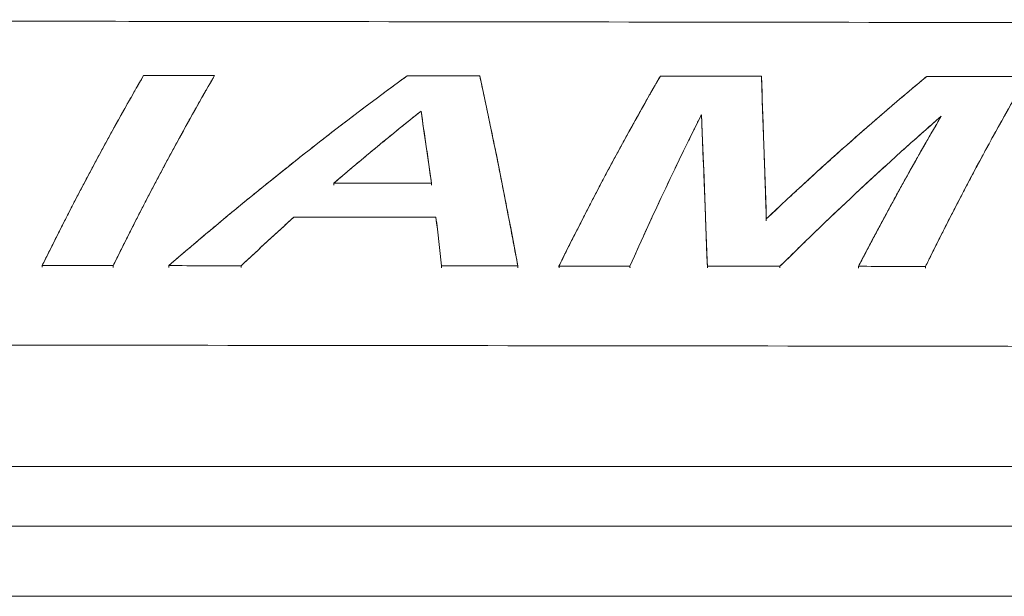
# Model space of a CAD drawing. Header units: millimetres. Extents: x -10 to 594, y 0 to 420.
# Tile 47 of 244: x 220.58 to 232.79, y 32.33 to 39.49. Entities that reach past the tile are written whole.
import ezdxf

# ---------------------------------------------------------------- set-up
doc = ezdxf.new("R2010")
doc.units = ezdxf.units.MM
doc.layers.add('1', color=7, linetype='Continuous', true_color=0xffffff)

msp = doc.modelspace()

# ---------------------------------------------------------------- linework, layer by layer
at = {"layer": '1', "color": 8, "linetype": 'Continuous', "lineweight": 18}
msp.add_line((134.793, 32.335), (260.175, 32.335), dxfattribs=at)
at = {"layer": '1', "color": 155, "linetype": 'Continuous', "lineweight": 18}
for points, degree, knots in [([(237.809, 39.445), (232.518, 39.452), (225.462, 39.462), (216.643, 39.473), (211.351, 39.48), (207.823, 39.485), (206.059, 39.487)], 3, [0, 0, 0, 0, 0.5, 0.666664, 0.833335, 1, 1, 1, 1]), ([(237.809, 39.445), (232.518, 39.452), (225.462, 39.462), (216.643, 39.473), (211.351, 39.48), (207.823, 39.485), (206.059, 39.487)], 3, [0, 0, 0, 0, 0.5, 0.666664, 0.833335, 1, 1, 1, 1]), ([(220.862, 36.438), (220.887, 36.488), (220.936, 36.587), (221.01, 36.735), (221.084, 36.882), (221.158, 37.028), (221.232, 37.172), (221.306, 37.315), (221.381, 37.457), (221.455, 37.598), (221.529, 37.737), (221.603, 37.874), (221.677, 38.01), (221.751, 38.145), (221.825, 38.278), (221.899, 38.41), (221.972, 38.54), (222.046, 38.668), (222.095, 38.752), (222.119, 38.794)], 3, [0, 0, 0, 0, 0.058824, 0.117647, 0.176469, 0.23529, 0.29411, 0.352932, 0.411755, 0.47058, 0.529407, 0.588234, 0.647063, 0.705894, 0.764723, 0.823547, 0.882364, 0.941179, 1, 1, 1, 1]), ([(220.862, 36.438), (220.887, 36.488), (220.936, 36.587), (221.01, 36.735), (221.084, 36.882), (221.158, 37.028), (221.232, 37.172), (221.306, 37.315), (221.381, 37.457), (221.455, 37.598), (221.529, 37.737), (221.603, 37.874), (221.677, 38.01), (221.751, 38.145), (221.825, 38.278), (221.899, 38.41), (221.972, 38.54), (222.046, 38.668), (222.095, 38.752), (222.119, 38.794)], 3, [0, 0, 0, 0, 0.058824, 0.117647, 0.176469, 0.23529, 0.29411, 0.352932, 0.411755, 0.47058, 0.529407, 0.588234, 0.647063, 0.705894, 0.764723, 0.823547, 0.882364, 0.941179, 1, 1, 1, 1]), ([(222.999, 38.793), (222.974, 38.751), (222.925, 38.667), (222.852, 38.539), (222.778, 38.409), (222.704, 38.277), (222.631, 38.144), (222.557, 38.009), (222.483, 37.873), (222.409, 37.736), (222.335, 37.597), (222.26, 37.456), (222.186, 37.314), (222.112, 37.171), (222.038, 37.027), (221.964, 36.881), (221.89, 36.734), (221.816, 36.586), (221.767, 36.487), (221.742, 36.437)], 3, [0, 0, 0, 0, 0.058821, 0.117636, 0.176452, 0.235275, 0.294104, 0.352935, 0.411765, 0.470593, 0.52942, 0.588246, 0.64707, 0.705891, 0.764711, 0.823532, 0.882353, 0.941176, 1, 1, 1, 1]), ([(222.999, 38.793), (222.974, 38.751), (222.925, 38.667), (222.852, 38.539), (222.778, 38.409), (222.704, 38.277), (222.631, 38.144), (222.557, 38.009), (222.483, 37.873), (222.409, 37.736), (222.335, 37.597), (222.26, 37.456), (222.186, 37.314), (222.112, 37.171), (222.038, 37.027), (221.964, 36.881), (221.89, 36.734), (221.816, 36.586), (221.767, 36.487), (221.742, 36.437)], 3, [0, 0, 0, 0, 0.058821, 0.117636, 0.176452, 0.235275, 0.294104, 0.352935, 0.411765, 0.470593, 0.52942, 0.588246, 0.64707, 0.705891, 0.764711, 0.823532, 0.882353, 0.941176, 1, 1, 1, 1]), ([(222.43, 36.436), (222.922, 36.86), (223.416, 37.27), (224.403, 38.056), (224.896, 38.433), (225.387, 38.791)], 3, [0, 0, 0, 0, 0.5, 0.5, 1, 1, 1, 1]), ([(222.43, 36.436), (222.488, 36.486), (222.604, 36.585), (222.778, 36.733), (222.952, 36.88), (223.126, 37.025), (223.3, 37.17), (223.474, 37.312), (223.649, 37.454), (223.823, 37.594), (223.997, 37.733), (224.171, 37.87), (224.345, 38.006), (224.519, 38.141), (224.693, 38.274), (224.867, 38.405), (225.04, 38.535), (225.214, 38.664), (225.329, 38.749), (225.387, 38.791)], 3, [0, 0, 0, 0, 0.058824, 0.117647, 0.176469, 0.23529, 0.294111, 0.352933, 0.411756, 0.470581, 0.529407, 0.588233, 0.647061, 0.705889, 0.764715, 0.823538, 0.882357, 0.941177, 1, 1, 1, 1]), ([(222.43, 36.436), (222.488, 36.486), (222.604, 36.585), (222.778, 36.733), (222.952, 36.88), (223.126, 37.025), (223.3, 37.17), (223.474, 37.312), (223.649, 37.454), (223.823, 37.594), (223.997, 37.733), (224.171, 37.87), (224.345, 38.006), (224.519, 38.141), (224.693, 38.274), (224.867, 38.405), (225.04, 38.535), (225.214, 38.664), (225.329, 38.749), (225.387, 38.791)], 3, [0, 0, 0, 0, 0.058824, 0.117647, 0.176469, 0.23529, 0.294111, 0.352933, 0.411756, 0.470581, 0.529407, 0.588233, 0.647061, 0.705889, 0.764715, 0.823538, 0.882357, 0.941177, 1, 1, 1, 1]), ([(222.43, 36.436), (222.922, 36.86), (223.416, 37.27), (224.403, 38.056), (224.896, 38.433), (225.387, 38.791)], 3, [0, 0, 0, 0, 0.5, 0.5, 1, 1, 1, 1]), ([(226.287, 38.79), (226.296, 38.748), (226.315, 38.664), (226.342, 38.535), (226.37, 38.406), (226.397, 38.274), (226.425, 38.141), (226.453, 38.006), (226.481, 37.87), (226.508, 37.732), (226.536, 37.593), (226.564, 37.452), (226.592, 37.31), (226.62, 37.167), (226.648, 37.023), (226.675, 36.877), (226.703, 36.73), (226.731, 36.581), (226.749, 36.482), (226.759, 36.432)], 3, [0, 0, 0, 0, 0.058818, 0.117626, 0.176435, 0.235253, 0.294084, 0.352921, 0.411758, 0.470591, 0.529423, 0.588253, 0.647078, 0.7059, 0.764718, 0.823536, 0.882355, 0.941176, 1, 1, 1, 1]), ([(226.287, 38.79), (226.296, 38.748), (226.315, 38.664), (226.342, 38.535), (226.37, 38.406), (226.397, 38.274), (226.425, 38.141), (226.453, 38.006), (226.481, 37.87), (226.508, 37.732), (226.536, 37.593), (226.564, 37.452), (226.592, 37.31), (226.62, 37.167), (226.648, 37.023), (226.675, 36.877), (226.703, 36.73), (226.731, 36.581), (226.749, 36.482), (226.759, 36.432)], 3, [0, 0, 0, 0, 0.058818, 0.117626, 0.176435, 0.235253, 0.294084, 0.352921, 0.411758, 0.470591, 0.529423, 0.588253, 0.647078, 0.7059, 0.764718, 0.823536, 0.882355, 0.941176, 1, 1, 1, 1]), ([(227.269, 36.431), (227.294, 36.481), (227.343, 36.581), (227.417, 36.729), (227.492, 36.876), (227.566, 37.021), (227.64, 37.166), (227.714, 37.309), (227.788, 37.45), (227.862, 37.591), (227.936, 37.73), (228.011, 37.867), (228.085, 38.004), (228.159, 38.138), (228.232, 38.271), (228.306, 38.403), (228.38, 38.533), (228.453, 38.661), (228.502, 38.745), (228.527, 38.787)], 3, [0, 0, 0, 0, 0.058824, 0.117645, 0.176463, 0.235282, 0.2941, 0.352921, 0.411747, 0.470576, 0.529408, 0.58824, 0.647076, 0.70591, 0.764739, 0.823558, 0.882369, 0.94118, 1, 1, 1, 1]), ([(227.269, 36.431), (227.294, 36.481), (227.343, 36.581), (227.417, 36.729), (227.492, 36.876), (227.566, 37.021), (227.64, 37.166), (227.714, 37.309), (227.788, 37.45), (227.862, 37.591), (227.936, 37.73), (228.011, 37.867), (228.085, 38.004), (228.159, 38.138), (228.232, 38.271), (228.306, 38.403), (228.38, 38.533), (228.453, 38.661), (228.502, 38.745), (228.527, 38.787)], 3, [0, 0, 0, 0, 0.058824, 0.117645, 0.176463, 0.235282, 0.2941, 0.352921, 0.411747, 0.470576, 0.529408, 0.58824, 0.647076, 0.70591, 0.764739, 0.823558, 0.882369, 0.94118, 1, 1, 1, 1]), ([(229.779, 38.786), (229.781, 38.744), (229.784, 38.66), (229.788, 38.531), (229.793, 38.401), (229.798, 38.27), (229.802, 38.136), (229.807, 38.002), (229.812, 37.865), (229.816, 37.727), (229.821, 37.588), (229.826, 37.447), (229.83, 37.305), (229.835, 37.162), (229.838, 37.065), (229.84, 37.017)], 3, [0, 0, 0, 0, 0.076916, 0.153824, 0.230733, 0.307657, 0.3846, 0.461551, 0.5385, 0.615437, 0.692361, 0.769275, 0.846181, 0.923086, 1, 1, 1, 1]), ([(229.779, 38.786), (229.781, 38.744), (229.784, 38.66), (229.788, 38.531), (229.793, 38.401), (229.798, 38.27), (229.802, 38.136), (229.807, 38.002), (229.812, 37.865), (229.816, 37.727), (229.821, 37.588), (229.826, 37.447), (229.83, 37.305), (229.835, 37.162), (229.838, 37.065), (229.84, 37.017)], 3, [0, 0, 0, 0, 0.076916, 0.153824, 0.230733, 0.307657, 0.3846, 0.461551, 0.5385, 0.615437, 0.692361, 0.769275, 0.846181, 0.923086, 1, 1, 1, 1]), ([(229.84, 37.017), (229.891, 37.065), (229.993, 37.162), (230.147, 37.304), (230.3, 37.446), (230.453, 37.586), (230.607, 37.725), (230.76, 37.863), (230.913, 37.999), (231.066, 38.133), (231.219, 38.267), (231.372, 38.398), (231.525, 38.528), (231.678, 38.657), (231.779, 38.742), (231.83, 38.784)], 3, [0, 0, 0, 0, 0.076919, 0.153833, 0.230749, 0.307668, 0.384593, 0.461522, 0.538457, 0.615391, 0.692322, 0.769245, 0.846162, 0.923078, 1, 1, 1, 1]), ([(229.84, 37.017), (229.891, 37.065), (229.993, 37.162), (230.147, 37.304), (230.3, 37.446), (230.453, 37.586), (230.607, 37.725), (230.76, 37.863), (230.913, 37.999), (231.066, 38.133), (231.219, 38.267), (231.372, 38.398), (231.525, 38.528), (231.678, 38.657), (231.779, 38.742), (231.83, 38.784)], 3, [0, 0, 0, 0, 0.076919, 0.153833, 0.230749, 0.307668, 0.384593, 0.461522, 0.538457, 0.615391, 0.692322, 0.769245, 0.846162, 0.923078, 1, 1, 1, 1]), ([(233.071, 38.783), (233.047, 38.74), (232.998, 38.656), (232.924, 38.528), (232.851, 38.398), (232.777, 38.267), (232.703, 38.133), (232.629, 37.999), (232.555, 37.863), (232.481, 37.725), (232.407, 37.586), (232.333, 37.446), (232.259, 37.304), (232.185, 37.161), (232.11, 37.017), (232.036, 36.871), (231.962, 36.724), (231.888, 36.576), (231.839, 36.476), (231.814, 36.427)], 3, [0, 0, 0, 0, 0.058819, 0.117628, 0.176435, 0.23525, 0.294077, 0.352914, 0.411753, 0.470591, 0.529427, 0.58826, 0.647087, 0.705909, 0.764726, 0.823542, 0.882358, 0.941177, 1, 1, 1, 1]), ([(233.071, 38.783), (233.047, 38.74), (232.998, 38.656), (232.924, 38.528), (232.851, 38.398), (232.777, 38.267), (232.703, 38.133), (232.629, 37.999), (232.555, 37.863), (232.481, 37.725), (232.407, 37.586), (232.333, 37.446), (232.259, 37.304), (232.185, 37.161), (232.11, 37.017), (232.036, 36.871), (231.962, 36.724), (231.888, 36.576), (231.839, 36.476), (231.814, 36.427)], 3, [0, 0, 0, 0, 0.058819, 0.117628, 0.176435, 0.23525, 0.294077, 0.352914, 0.411753, 0.470591, 0.529427, 0.58826, 0.647087, 0.705909, 0.764726, 0.823542, 0.882358, 0.941177, 1, 1, 1, 1]), ([(224.478, 37.461), (224.53, 37.505), (224.633, 37.593), (224.787, 37.722), (224.942, 37.851), (225.096, 37.978), (225.25, 38.105), (225.405, 38.23), (225.507, 38.312), (225.559, 38.353)], 3, [0, 0, 0, 0, 0.142853, 0.285703, 0.428554, 0.571411, 0.714272, 0.857136, 1, 1, 1, 1]), ([(224.478, 37.461), (224.53, 37.505), (224.633, 37.593), (224.787, 37.722), (224.942, 37.851), (225.096, 37.978), (225.25, 38.105), (225.405, 38.23), (225.507, 38.312), (225.559, 38.353)], 3, [0, 0, 0, 0, 0.142853, 0.285703, 0.428554, 0.571411, 0.714272, 0.857136, 1, 1, 1, 1]), ([(225.559, 38.353), (225.565, 38.312), (225.577, 38.23), (225.596, 38.105), (225.614, 37.978), (225.633, 37.851), (225.651, 37.722), (225.669, 37.592), (225.682, 37.504), (225.688, 37.46)], 3, [0, 0, 0, 0, 0.142869, 0.285743, 0.428613, 0.57147, 0.714313, 0.857153, 1, 1, 1, 1]), ([(225.559, 38.353), (225.565, 38.312), (225.577, 38.23), (225.596, 38.105), (225.614, 37.978), (225.633, 37.851), (225.651, 37.722), (225.669, 37.592), (225.682, 37.504), (225.688, 37.46)], 3, [0, 0, 0, 0, 0.142869, 0.285743, 0.428613, 0.57147, 0.714313, 0.857153, 1, 1, 1, 1]), ([(229.036, 38.308), (229.015, 38.266), (228.973, 38.183), (228.91, 38.055), (228.846, 37.927), (228.783, 37.797), (228.72, 37.665), (228.656, 37.533), (228.593, 37.399), (228.529, 37.264), (228.466, 37.128), (228.403, 36.991), (228.339, 36.853), (228.276, 36.713), (228.213, 36.572), (228.17, 36.478), (228.149, 36.43)], 3, [0, 0, 0, 0, 0.071436, 0.142874, 0.21431, 0.28574, 0.357163, 0.428583, 0.500002, 0.571424, 0.642849, 0.714277, 0.785707, 0.857138, 0.928569, 1, 1, 1, 1]), ([(229.036, 38.308), (229.015, 38.266), (228.973, 38.183), (228.91, 38.055), (228.846, 37.927), (228.783, 37.797), (228.72, 37.665), (228.656, 37.533), (228.593, 37.399), (228.529, 37.264), (228.466, 37.128), (228.403, 36.991), (228.339, 36.853), (228.276, 36.713), (228.213, 36.572), (228.17, 36.478), (228.149, 36.43)], 3, [0, 0, 0, 0, 0.071436, 0.142874, 0.21431, 0.28574, 0.357163, 0.428583, 0.500002, 0.571424, 0.642849, 0.714277, 0.785707, 0.857138, 0.928569, 1, 1, 1, 1]), ([(229.109, 36.429), (229.107, 36.477), (229.104, 36.571), (229.098, 36.712), (229.093, 36.852), (229.088, 36.99), (229.083, 37.128), (229.078, 37.264), (229.072, 37.399), (229.067, 37.533), (229.062, 37.665), (229.057, 37.797), (229.052, 37.927), (229.046, 38.055), (229.041, 38.183), (229.038, 38.266), (229.036, 38.308)], 3, [0, 0, 0, 0, 0.071431, 0.142863, 0.214294, 0.285725, 0.357153, 0.428577, 0.499998, 0.571414, 0.642831, 0.714252, 0.785683, 0.857122, 0.928563, 1, 1, 1, 1]), ([(229.109, 36.429), (229.107, 36.477), (229.104, 36.571), (229.098, 36.712), (229.093, 36.852), (229.088, 36.99), (229.083, 37.128), (229.078, 37.264), (229.072, 37.399), (229.067, 37.533), (229.062, 37.665), (229.057, 37.797), (229.052, 37.927), (229.046, 38.055), (229.041, 38.183), (229.038, 38.266), (229.036, 38.308)], 3, [0, 0, 0, 0, 0.071431, 0.142863, 0.214294, 0.285725, 0.357153, 0.428577, 0.499998, 0.571414, 0.642831, 0.714252, 0.785683, 0.857122, 0.928563, 1, 1, 1, 1]), ([(232.008, 38.289), (231.96, 38.248), (231.865, 38.165), (231.723, 38.038), (231.58, 37.911), (231.437, 37.782), (231.294, 37.652), (231.152, 37.521), (231.009, 37.388), (230.866, 37.254), (230.723, 37.12), (230.58, 36.984), (230.437, 36.846), (230.294, 36.708), (230.152, 36.569), (230.057, 36.475), (230.009, 36.428)], 3, [0, 0, 0, 0, 0.071433, 0.142867, 0.2143, 0.28573, 0.357155, 0.428579, 0.500002, 0.571427, 0.642853, 0.714281, 0.78571, 0.85714, 0.92857, 1, 1, 1, 1]), ([(232.008, 38.289), (231.96, 38.248), (231.865, 38.165), (231.723, 38.038), (231.58, 37.911), (231.437, 37.782), (231.294, 37.652), (231.152, 37.521), (231.009, 37.388), (230.866, 37.254), (230.723, 37.12), (230.58, 36.984), (230.437, 36.846), (230.294, 36.708), (230.152, 36.569), (230.057, 36.475), (230.009, 36.428)], 3, [0, 0, 0, 0, 0.071433, 0.142867, 0.2143, 0.28573, 0.357155, 0.428579, 0.500002, 0.571427, 0.642853, 0.714281, 0.78571, 0.85714, 0.92857, 1, 1, 1, 1]), ([(230.983, 36.428), (231.01, 36.478), (231.062, 36.579), (231.141, 36.729), (231.22, 36.878), (231.299, 37.025), (231.377, 37.171), (231.456, 37.316), (231.535, 37.459), (231.614, 37.601), (231.693, 37.742), (231.772, 37.881), (231.851, 38.019), (231.929, 38.155), (231.982, 38.244), (232.008, 38.289)], 3, [0, 0, 0, 0, 0.076925, 0.153851, 0.230776, 0.3077, 0.384621, 0.461539, 0.538454, 0.615367, 0.692283, 0.769206, 0.846136, 0.923069, 1, 1, 1, 1]), ([(230.983, 36.428), (231.01, 36.478), (231.062, 36.579), (231.141, 36.729), (231.22, 36.878), (231.299, 37.025), (231.377, 37.171), (231.456, 37.316), (231.535, 37.459), (231.614, 37.601), (231.693, 37.742), (231.772, 37.881), (231.851, 38.019), (231.929, 38.155), (231.982, 38.244), (232.008, 38.289)], 3, [0, 0, 0, 0, 0.076925, 0.153851, 0.230776, 0.3077, 0.384621, 0.461539, 0.538454, 0.615367, 0.692283, 0.769206, 0.846136, 0.923069, 1, 1, 1, 1]), ([(223.982, 37.038), (223.928, 36.989), (223.819, 36.89), (223.656, 36.74), (223.493, 36.588), (223.385, 36.486), (223.33, 36.435)], 3, [0, 0, 0, 0, 0.249997, 0.499996, 0.749997, 1, 1, 1, 1]), ([(223.982, 37.038), (223.928, 36.989), (223.819, 36.89), (223.656, 36.74), (223.493, 36.588), (223.385, 36.486), (223.33, 36.435)], 3, [0, 0, 0, 0, 0.249997, 0.499996, 0.749997, 1, 1, 1, 1]), ([(225.813, 36.433), (225.807, 36.484), (225.796, 36.586), (225.779, 36.737), (225.761, 36.888), (225.75, 36.987), (225.744, 37.036)], 3, [0, 0, 0, 0, 0.250003, 0.500004, 0.750003, 1, 1, 1, 1]), ([(225.813, 36.433), (225.807, 36.484), (225.796, 36.586), (225.779, 36.737), (225.761, 36.888), (225.75, 36.987), (225.744, 37.036)], 3, [0, 0, 0, 0, 0.250003, 0.500004, 0.750003, 1, 1, 1, 1]), ([(206.047, 35.466), (207.37, 35.464), (210.016, 35.462), (215.307, 35.457), (221.922, 35.449), (229.86, 35.44), (235.151, 35.432), (237.797, 35.428)], 3, [0, 0, 0, 0, 0.125, 0.25, 0.5, 0.75, 1, 1, 1, 1]), ([(206.047, 35.466), (207.37, 35.464), (210.016, 35.462), (215.307, 35.457), (221.922, 35.449), (229.86, 35.44), (235.151, 35.432), (237.797, 35.428)], 3, [0, 0, 0, 0, 0.125, 0.25, 0.5, 0.75, 1, 1, 1, 1]), ([(134.793, 35.361), (134.815, 35.359), (135.172, 35.327), (136.158, 35.239), (137.815, 35.101), (140.146, 34.927), (143.135, 34.739), (146.471, 34.567), (149.602, 34.437), (152.314, 34.346), (155.032, 34.27), (157.754, 34.207), (160.478, 34.156), (164.135, 34.101), (169.016, 34.047), (175.95, 33.998), (183.88, 33.981), (192.192, 33.971), (200.402, 33.959), (208.612, 33.953), (215.563, 33.947), (223.835, 33.944), (231.561, 33.943), (238.03, 33.944), (243.02, 33.946), (246.533, 33.948), (247.047, 33.948)], 5, [0, 0, 0, 0, 0, 0, 0.001017, 0.016216, 0.044737, 0.075082, 0.105416, 0.135751, 0.166094, 0.185099, 0.196449, 0.226819, 0.257202, 0.287596, 0.347968, 0.413678, 0.535243, 0.609715, 0.656807, 0.712661, 0.778371, 0.843967, 0.977146, 1, 1, 1, 1, 1, 1]), ([(247.047, 33.948), (246.533, 33.948), (243.02, 33.946), (238.03, 33.944), (231.561, 33.943), (223.835, 33.944), (215.563, 33.947), (208.612, 33.953), (200.402, 33.959), (192.192, 33.971), (183.88, 33.981), (175.95, 33.998), (169.016, 34.047), (164.135, 34.101), (160.478, 34.156), (157.754, 34.207), (155.032, 34.27), (152.314, 34.346), (149.602, 34.437), (146.471, 34.567), (143.135, 34.739), (140.146, 34.927), (137.815, 35.101), (136.158, 35.239), (135.172, 35.327), (134.815, 35.359), (134.793, 35.361)], 5, [0, 0, 0, 0, 0, 0, 0.022854, 0.156033, 0.221629, 0.287339, 0.343193, 0.390285, 0.464757, 0.586322, 0.652032, 0.712404, 0.742798, 0.773181, 0.803551, 0.814901, 0.833906, 0.864249, 0.894584, 0.924918, 0.955263, 0.983784, 0.998983, 1, 1, 1, 1, 1, 1]), ([(247.362, 33.208), (246.784, 33.207), (243.208, 33.206), (238.155, 33.204), (231.623, 33.203), (223.834, 33.205), (215.561, 33.208), (208.611, 33.214), (200.4, 33.221), (192.189, 33.233), (183.877, 33.243), (175.944, 33.261), (169.006, 33.31), (164.121, 33.364), (160.461, 33.42), (157.732, 33.471), (155.006, 33.534), (152.283, 33.61), (149.565, 33.702), (146.425, 33.832), (143.079, 34.005), (140.08, 34.194), (137.757, 34.367), (136.111, 34.504), (135.139, 34.591), (134.798, 34.622), (134.793, 34.622)], 5, [0, 0, 0, 0, 0, 0, 0.025601, 0.158513, 0.223977, 0.289556, 0.345298, 0.392296, 0.466618, 0.587939, 0.653517, 0.713769, 0.744101, 0.774424, 0.804732, 0.81606, 0.835027, 0.865309, 0.895583, 0.925856, 0.95614, 0.984605, 0.999773, 1, 1, 1, 1, 1, 1]), ([(134.793, 34.622), (134.798, 34.622), (135.139, 34.591), (136.111, 34.504), (137.757, 34.367), (140.08, 34.194), (143.079, 34.005), (146.425, 33.832), (149.565, 33.702), (152.283, 33.61), (155.006, 33.534), (157.732, 33.471), (160.461, 33.42), (164.121, 33.364), (169.006, 33.31), (175.944, 33.261), (183.877, 33.243), (192.189, 33.233), (200.4, 33.221), (208.611, 33.214), (215.561, 33.208), (223.834, 33.205), (231.623, 33.203), (238.155, 33.204), (243.208, 33.206), (246.784, 33.207), (247.362, 33.208)], 5, [0, 0, 0, 0, 0, 0, 0.000227, 0.015395, 0.04386, 0.074144, 0.104417, 0.134691, 0.164973, 0.18394, 0.195268, 0.225576, 0.255899, 0.286231, 0.346483, 0.412061, 0.533382, 0.607704, 0.654702, 0.710444, 0.776023, 0.841487, 0.974399, 1, 1, 1, 1, 1, 1])]:
    msp.add_open_spline(points, degree=degree, knots=knots, dxfattribs=at)
for points, degree in [([(220.862, 36.438), (221.281, 37.287), (221.704, 38.081), (222.119, 38.794)], 3), ([(220.862, 36.438), (221.281, 37.287), (221.704, 38.081), (222.119, 38.794)], 3), ([(222.999, 38.793), (222.584, 38.08), (222.16, 37.286), (221.742, 36.437)], 3), ([(222.999, 38.793), (222.584, 38.08), (222.16, 37.286), (221.742, 36.437)], 3), ([(222.119, 38.794), (222.412, 38.794), (222.705, 38.794), (222.999, 38.793)], 3), ([(222.119, 38.794), (222.412, 38.794), (222.705, 38.794), (222.999, 38.793)], 3), ([(222.119, 38.794), (222.412, 38.794), (222.705, 38.794), (222.999, 38.793)], 3), ([(222.119, 38.794), (222.412, 38.794), (222.705, 38.794), (222.999, 38.793)], 3), ([(225.387, 38.791), (225.687, 38.791), (225.987, 38.79), (226.287, 38.79)], 3), ([(225.387, 38.791), (225.687, 38.791), (225.987, 38.79), (226.287, 38.79)], 3), ([(225.387, 38.791), (225.687, 38.791), (225.987, 38.79), (226.287, 38.79)], 3), ([(225.387, 38.791), (225.687, 38.791), (225.987, 38.79), (226.287, 38.79)], 3), ([(226.287, 38.79), (226.443, 38.077), (226.602, 37.282), (226.759, 36.432)], 3), ([(226.287, 38.79), (226.443, 38.077), (226.602, 37.282), (226.759, 36.432)], 3), ([(227.269, 36.431), (227.688, 37.28), (228.112, 38.074), (228.527, 38.787)], 3), ([(227.269, 36.431), (227.688, 37.28), (228.112, 38.074), (228.527, 38.787)], 3), ([(228.527, 38.787), (228.944, 38.787), (229.362, 38.787), (229.779, 38.786)], 3), ([(228.527, 38.787), (228.944, 38.787), (229.362, 38.787), (229.779, 38.786)], 3), ([(228.527, 38.787), (228.944, 38.787), (229.362, 38.787), (229.779, 38.786)], 3), ([(228.527, 38.787), (228.944, 38.787), (229.362, 38.787), (229.779, 38.786)], 3), ([(229.779, 38.786), (229.799, 38.241), (229.82, 37.647), (229.84, 37.017)], 3), ([(229.779, 38.786), (229.799, 38.241), (229.82, 37.647), (229.84, 37.017)], 3), ([(229.84, 37.017), (230.504, 37.645), (231.17, 38.237), (231.83, 38.784)], 3), ([(229.84, 37.017), (230.504, 37.645), (231.17, 38.237), (231.83, 38.784)], 3), ([(233.071, 38.783), (232.656, 38.07), (232.233, 37.275), (231.814, 36.427)], 3), ([(233.071, 38.783), (232.656, 38.07), (232.233, 37.275), (231.814, 36.427)], 3), ([(231.83, 38.784), (232.244, 38.783), (232.657, 38.783), (233.071, 38.783)], 3), ([(231.83, 38.784), (232.244, 38.783), (232.657, 38.783), (233.071, 38.783)], 3), ([(231.83, 38.784), (232.244, 38.783), (232.657, 38.783), (233.071, 38.783)], 3), ([(231.83, 38.784), (232.244, 38.783), (232.657, 38.783), (233.071, 38.783)], 3), ([(224.478, 37.461), (224.839, 37.768), (225.199, 38.066), (225.559, 38.353)], 3), ([(224.478, 37.461), (224.839, 37.768), (225.199, 38.066), (225.559, 38.353)], 3), ([(225.559, 38.353), (225.602, 38.066), (225.645, 37.768), (225.688, 37.46)], 3), ([(225.559, 38.353), (225.602, 38.066), (225.645, 37.768), (225.688, 37.46)], 3), ([(229.036, 38.308), (228.742, 37.724), (228.444, 37.094), (228.149, 36.43)], 3), ([(229.036, 38.308), (228.742, 37.724), (228.444, 37.094), (228.149, 36.43)], 3), ([(229.109, 36.429), (229.085, 37.093), (229.06, 37.724), (229.036, 38.308)], 3), ([(229.109, 36.429), (229.085, 37.093), (229.06, 37.724), (229.036, 38.308)], 3), ([(232.008, 38.289), (231.343, 37.709), (230.674, 37.086), (230.009, 36.428)], 3), ([(232.008, 38.289), (231.343, 37.709), (230.674, 37.086), (230.009, 36.428)], 3), ([(230.983, 36.428), (231.324, 37.085), (231.668, 37.71), (232.008, 38.289)], 3), ([(230.983, 36.428), (231.324, 37.085), (231.668, 37.71), (232.008, 38.289)], 3), ([(225.688, 37.46), (225.285, 37.46), (224.881, 37.461), (224.478, 37.461)], 3), ([(224.478, 37.461), (224.478, 37.435)], 1), ([(224.478, 37.461), (224.478, 37.435)], 1), ([(225.688, 37.46), (225.285, 37.46), (224.881, 37.461), (224.478, 37.461)], 3), ([(225.688, 37.46), (225.285, 37.46), (224.881, 37.461), (224.478, 37.461)], 3), ([(225.688, 37.46), (225.285, 37.46), (224.881, 37.461), (224.478, 37.461)], 3), ([(225.688, 37.46), (225.688, 37.434)], 1), ([(225.688, 37.46), (225.688, 37.434)], 1), ([(223.982, 37.038), (223.765, 36.841), (223.547, 36.64), (223.33, 36.435)], 3), ([(223.982, 37.038), (223.765, 36.841), (223.547, 36.64), (223.33, 36.435)], 3), ([(225.744, 37.036), (225.157, 37.037), (224.57, 37.038), (223.982, 37.038)], 3), ([(225.744, 37.036), (225.157, 37.037), (224.57, 37.038), (223.982, 37.038)], 3), ([(225.744, 37.036), (225.157, 37.037), (224.57, 37.038), (223.982, 37.038)], 3), ([(225.744, 37.036), (225.157, 37.037), (224.57, 37.038), (223.982, 37.038)], 3), ([(225.813, 36.433), (225.79, 36.637), (225.767, 36.839), (225.744, 37.036)], 3), ([(225.813, 36.433), (225.79, 36.637), (225.767, 36.839), (225.744, 37.036)], 3), ([(229.84, 36.993), (229.84, 37.017)], 1), ([(229.84, 36.993), (229.84, 37.017)], 1), ([(220.862, 36.416), (220.862, 36.438)], 1), ([(221.742, 36.437), (221.449, 36.437), (221.155, 36.437), (220.862, 36.438)], 3), ([(220.862, 36.416), (220.862, 36.438)], 1), ([(221.742, 36.437), (221.449, 36.437), (221.155, 36.437), (220.862, 36.438)], 3), ([(221.742, 36.437), (221.449, 36.437), (221.155, 36.437), (220.862, 36.438)], 3), ([(221.742, 36.437), (221.449, 36.437), (221.155, 36.437), (220.862, 36.438)], 3), ([(221.742, 36.415), (221.742, 36.437)], 1), ([(221.742, 36.415), (221.742, 36.437)], 1), ([(222.43, 36.414), (222.43, 36.436)], 1), ([(223.33, 36.435), (223.03, 36.435), (222.73, 36.436), (222.43, 36.436)], 3), ([(223.33, 36.435), (223.03, 36.435), (222.73, 36.436), (222.43, 36.436)], 3), ([(223.33, 36.435), (223.03, 36.435), (222.73, 36.436), (222.43, 36.436)], 3), ([(222.43, 36.414), (222.43, 36.436)], 1), ([(223.33, 36.435), (223.03, 36.435), (222.73, 36.436), (222.43, 36.436)], 3), ([(223.33, 36.435), (223.33, 36.414)], 1), ([(223.33, 36.435), (223.33, 36.414)], 1), ([(225.813, 36.433), (225.813, 36.411)], 1), ([(226.759, 36.432), (226.443, 36.432), (226.128, 36.432), (225.813, 36.433)], 3), ([(226.759, 36.432), (226.443, 36.432), (226.128, 36.432), (225.813, 36.433)], 3), ([(226.759, 36.432), (226.443, 36.432), (226.128, 36.432), (225.813, 36.433)], 3), ([(225.813, 36.433), (225.813, 36.411)], 1), ([(226.759, 36.432), (226.443, 36.432), (226.128, 36.432), (225.813, 36.433)], 3), ([(226.759, 36.41), (226.759, 36.432)], 1), ([(226.759, 36.41), (226.759, 36.432)], 1), ([(228.149, 36.43), (227.856, 36.431), (227.563, 36.431), (227.269, 36.431)], 3), ([(227.27, 36.41), (227.269, 36.431)], 1), ([(228.149, 36.43), (227.856, 36.431), (227.563, 36.431), (227.269, 36.431)], 3), ([(227.27, 36.41), (227.269, 36.431)], 1), ([(228.149, 36.43), (227.856, 36.431), (227.563, 36.431), (227.269, 36.431)], 3), ([(228.149, 36.43), (227.856, 36.431), (227.563, 36.431), (227.269, 36.431)], 3), ([(228.15, 36.409), (228.149, 36.43)], 1), ([(228.15, 36.409), (228.149, 36.43)], 1), ([(230.009, 36.428), (229.709, 36.429), (229.409, 36.429), (229.109, 36.429)], 3), ([(229.109, 36.408), (229.109, 36.429)], 1), ([(230.009, 36.428), (229.709, 36.429), (229.409, 36.429), (229.109, 36.429)], 3), ([(229.109, 36.408), (229.109, 36.429)], 1), ([(230.009, 36.428), (229.709, 36.429), (229.409, 36.429), (229.109, 36.429)], 3), ([(230.009, 36.428), (229.709, 36.429), (229.409, 36.429), (229.109, 36.429)], 3), ([(230.009, 36.407), (230.009, 36.428)], 1), ([(230.009, 36.407), (230.009, 36.428)], 1), ([(231.814, 36.427), (231.537, 36.427), (231.26, 36.427), (230.983, 36.428)], 3), ([(230.984, 36.406), (230.983, 36.428)], 1), ([(231.814, 36.427), (231.537, 36.427), (231.26, 36.427), (230.983, 36.428)], 3), ([(230.984, 36.406), (230.983, 36.428)], 1), ([(231.814, 36.427), (231.537, 36.427), (231.26, 36.427), (230.983, 36.428)], 3), ([(231.814, 36.427), (231.537, 36.427), (231.26, 36.427), (230.983, 36.428)], 3), ([(231.815, 36.405), (231.814, 36.427)], 1), ([(231.815, 36.405), (231.814, 36.427)], 1)]:
    msp.add_open_spline(points, degree=degree, dxfattribs=at)

doc.saveas('drawing.dxf')
